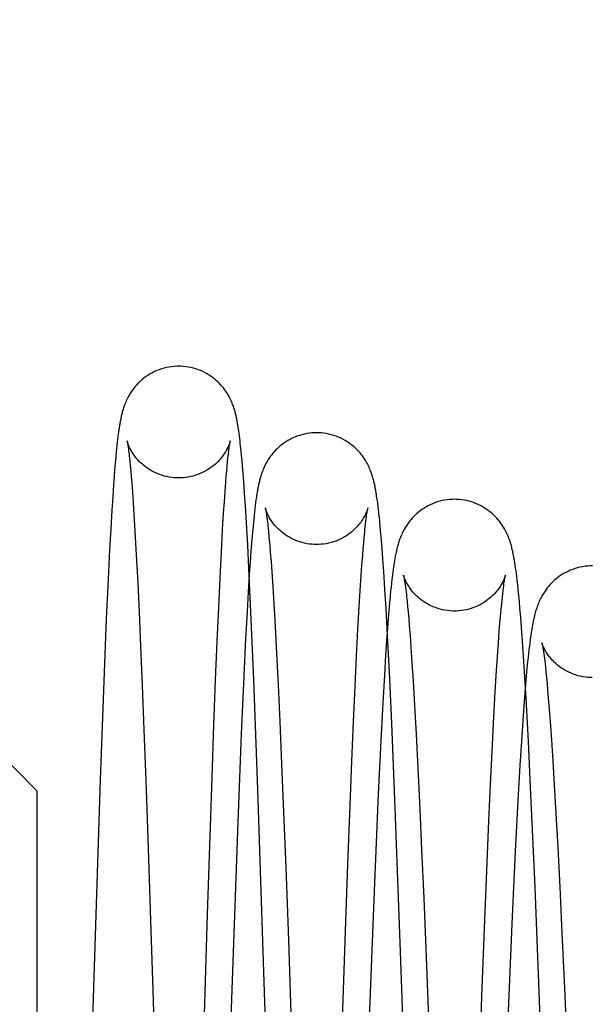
# Model space of a CAD drawing. Header units: inches. Extents: x 0 to 227, y 0 to 147.
# Tile 67 of 247: x 105.135 to 105.386, y 18.474 to 18.905. Entities that reach past the tile are written whole.
import ezdxf

# ---------------------------------------------------------------- set-up
doc = ezdxf.new("R2010")
doc.units = ezdxf.units.IN
doc.header["$LTSCALE"] = 12.466667
doc.header["$MEASUREMENT"] = 0
doc.linetypes.add('HIDDEN', pattern=[0.2, 0.1, -0.1])
doc.layers.get('0').update_dxf_attribs({"linetype": 'CONTINUOUS'})
doc.layers.add('DEFAULT_2', color=8, linetype='HIDDEN')
doc.layers.add('DIMENSIONS', color=7, linetype='CONTINUOUS')
doc.styles.get("Standard").update_dxf_attribs({"font": 'txt', "width": 0.8})
doc.dimstyles.new('DIMSTYLE_2', dxfattribs={"dimtxt": 1, "dimasz": 1.333333, "dimexe": 0.09, "dimexo": 0.07, "dimgap": 0.0375, "dimtad": 0, "dimtih": 1, "dimtoh": 1, "dimzin": 4, "dimdsep": 46, "dimtxsty": 'Standard', "dimblk": '_FILLED', "dimblk1": '_FILLED', "dimblk2": '_FILLED', "dimcen": 0.09, "dimadec": 0, "dimazin": 0, "dimtfac": 1, "dimtofl": 0, "dimtmove": 0, "dimatfit": 3, "dimldrblk": '_FILLED', "dimfxl": 0, "dimtolj": 1, "dimtzin": 4, "dimarcsym": 0})

# ---------------------------------------------------------------- blocks, each defined once
blk = doc.blocks.new('_FILLED')
at = {"color": 0, "linetype": 'ByBlock'}
blk.add_solid([(0, 0), (-1, 0.2), (-1, -0.2)], dxfattribs=at)
blk = doc.blocks.new('*D26')
at = {"layer": 'DIMENSIONS', "color": 2, "linetype": 'Continuous'}
for p, q in [((104.34779, 13.53151), (104.34779, 16.01067)), ((104.34779, 14.81067), (101.68112, 14.81067)), ((105.66029, 14.81067), (108.49034, 14.81067))]:
    blk.add_line(p, q, dxfattribs=at)
at = {"layer": 'DIMENSIONS', "color": 2, "linetype": 'Continuous', "xscale": 1.3333333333, "yscale": 1.3333333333, "zscale": 1.3333333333}
blk.add_blockref('_FILLED', (104.34779, 14.81067), dxfattribs=at)
at = {"layer": 'DIMENSIONS', "color": 2, "linetype": 'Continuous', "xscale": 1.3333333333, "yscale": 1.3333333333, "zscale": 1.3333333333, "rotation": 180}
blk.add_blockref('_FILLED', (105.66029, 14.81067), dxfattribs=at)
at = {"layer": 'DIMENSIONS', "color": 2, "linetype": 'Continuous', "insert": (108.99034, 15.31067), "char_height": 1, "width": 3.2, "attachment_point": 1, "line_spacing_factor": 0.9}
blk.add_mtext('1.31\\Ptyp.', dxfattribs=at)

msp = doc.modelspace()

# ---------------------------------------------------------------- linework, layer by layer
at = {"layer": 'DEFAULT_2', "color": 8, "linetype": 'HIDDEN'}
for p, q in [((105.23067, 18.72586), (105.23052, 18.72679)), ((105.17783, 18.72237), (105.17769, 18.7212)), ((105.17797, 18.72349), (105.17783, 18.72237)), ((105.17812, 18.72455), (105.17797, 18.72349)), ((105.23081, 18.72489), (105.23067, 18.72586)), ((105.23094, 18.7239), (105.23081, 18.72489)), ((105.23108, 18.72286), (105.23094, 18.7239)), ((105.23122, 18.72177), (105.23108, 18.72286)), ((105.1774, 18.71866), (105.17726, 18.71728)), ((105.17755, 18.71997), (105.1774, 18.71866)), ((105.17769, 18.7212), (105.17755, 18.71997)), ((105.18217, 18.71899), (105.18225, 18.71845)), ((105.18225, 18.71845), (105.18234, 18.71782)), ((105.18234, 18.71782), (105.18243, 18.71712)), ((105.22657, 18.71737), (105.22666, 18.71802)), ((105.22666, 18.71802), (105.22674, 18.7186)), ((105.23135, 18.72064), (105.23122, 18.72177)), ((105.23148, 18.71946), (105.23135, 18.72064)), ((105.23162, 18.71823), (105.23148, 18.71946)), ((105.23182, 18.71629), (105.23162, 18.71823)), ((105.17711, 18.71582), (105.17689, 18.71345)), ((105.17726, 18.71728), (105.17711, 18.71582)), ((105.18243, 18.71712), (105.18254, 18.71632)), ((105.18254, 18.71632), (105.18264, 18.71545)), ((105.18281, 18.71396), (105.18293, 18.71285)), ((105.22606, 18.71307), (105.22617, 18.71408)), ((105.22617, 18.71408), (105.22627, 18.71501)), ((105.22627, 18.71501), (105.22638, 18.71587)), ((105.22638, 18.71587), (105.22647, 18.71666)), ((105.22647, 18.71666), (105.22657, 18.71737)), ((105.23202, 18.71421), (105.23182, 18.71629)), ((105.23222, 18.712), (105.23202, 18.71421)), ((105.17665, 18.71083), (105.17641, 18.70795)), ((105.17689, 18.71345), (105.17665, 18.71083)), ((105.18293, 18.71285), (105.18306, 18.71165)), ((105.18306, 18.71165), (105.18325, 18.70966)), ((105.18325, 18.70966), (105.18346, 18.70743)), ((105.22552, 18.70741), (105.22571, 18.70951)), ((105.22571, 18.70951), (105.22589, 18.71139)), ((105.22589, 18.71139), (105.22606, 18.71307)), ((105.23243, 18.70964), (105.23222, 18.712)), ((105.2327, 18.70627), (105.23243, 18.70964)), ((105.17641, 18.70795), (105.17616, 18.70477)), ((105.18346, 18.70743), (105.18367, 18.70495)), ((105.18367, 18.70495), (105.18389, 18.70221)), ((105.22511, 18.70243), (105.22532, 18.70506)), ((105.22532, 18.70506), (105.22552, 18.70741)), ((105.23298, 18.7026), (105.2327, 18.70627)), ((105.1759, 18.70126), (105.17555, 18.69606)), ((105.17616, 18.70477), (105.1759, 18.70126)), ((105.18389, 18.70221), (105.1842, 18.69811)), ((105.22481, 18.69846), (105.22511, 18.70243)), ((105.23334, 18.6976), (105.23298, 18.7026)), ((105.1842, 18.69811), (105.18452, 18.69349)), ((105.22449, 18.69393), (105.22481, 18.69846)), ((105.2337, 18.69209), (105.23334, 18.6976)), ((105.29138, 18.69543), (105.29122, 18.6965)), ((105.17555, 18.69606), (105.17517, 18.69024)), ((105.18452, 18.69349), (105.18486, 18.68831)), ((105.22416, 18.68884), (105.22449, 18.69393)), ((105.23415, 18.6847), (105.2337, 18.69209)), ((105.23802, 18.69219), (105.23785, 18.69082)), ((105.23818, 18.69348), (105.23802, 18.69219)), ((105.23835, 18.6947), (105.23818, 18.69348)), ((105.29154, 18.69431), (105.29138, 18.69543)), ((105.2917, 18.69313), (105.29154, 18.69431)), ((105.29185, 18.69188), (105.2917, 18.69313)), ((105.17517, 18.69024), (105.17469, 18.68205)), ((105.18486, 18.68831), (105.18531, 18.68098)), ((105.22372, 18.68167), (105.22416, 18.68884)), ((105.23752, 18.68787), (105.23736, 18.68626)), ((105.23769, 18.68938), (105.23752, 18.68787)), ((105.23785, 18.69082), (105.23769, 18.68938)), ((105.2428, 18.68914), (105.2429, 18.6885)), ((105.2429, 18.6885), (105.243, 18.68776)), ((105.243, 18.68776), (105.24311, 18.68694)), ((105.28674, 18.68708), (105.28684, 18.68789)), ((105.28684, 18.68789), (105.28695, 18.6886)), ((105.29201, 18.69056), (105.29185, 18.69188)), ((105.29241, 18.68693), (105.29225, 18.68844)), ((105.23471, 18.67481), (105.23415, 18.6847)), ((105.23719, 18.68458), (105.23694, 18.68187)), ((105.23736, 18.68626), (105.23719, 18.68458)), ((105.24311, 18.68694), (105.24323, 18.68603)), ((105.24323, 18.68603), (105.24335, 18.68503)), ((105.24354, 18.68336), (105.24367, 18.68213)), ((105.28625, 18.68299), (105.28638, 18.68414)), ((105.28638, 18.68414), (105.2865, 18.68521)), ((105.2865, 18.68521), (105.28662, 18.68619)), ((105.28662, 18.68619), (105.28674, 18.68708)), ((105.29258, 18.68532), (105.29241, 18.68693)), ((105.29283, 18.68274), (105.29258, 18.68532)), ((105.17469, 18.68205), (105.17418, 18.67275)), ((105.18531, 18.68098), (105.18589, 18.67065)), ((105.22317, 18.67181), (105.22372, 18.68167)), ((105.23668, 18.67895), (105.23642, 18.6758)), ((105.23694, 18.68187), (105.23668, 18.67895)), ((105.24367, 18.68213), (105.24381, 18.68081)), ((105.24381, 18.68081), (105.24402, 18.67866)), ((105.28578, 18.67822), (105.28599, 18.6804)), ((105.28599, 18.6804), (105.28612, 18.68174)), ((105.28612, 18.68174), (105.28625, 18.68299)), ((105.29308, 18.67993), (105.29283, 18.68274)), ((105.29334, 18.67687), (105.29308, 18.67993)), ((105.2354, 18.66139), (105.23471, 18.67481)), ((105.23642, 18.6758), (105.23615, 18.6724)), ((105.24402, 18.67866), (105.24416, 18.67709)), ((105.24416, 18.67709), (105.24439, 18.67456)), ((105.28534, 18.67322), (105.28556, 18.67583)), ((105.28556, 18.67583), (105.28578, 18.67822)), ((105.2936, 18.67355), (105.29334, 18.67687)), ((105.17418, 18.67275), (105.17354, 18.66001)), ((105.18589, 18.67065), (105.18652, 18.65819)), ((105.2226, 18.66049), (105.22317, 18.67181)), ((105.23615, 18.6724), (105.23579, 18.66744)), ((105.24439, 18.67456), (105.24462, 18.67179)), ((105.24462, 18.67179), (105.24494, 18.6677)), ((105.2848, 18.66621), (105.28511, 18.67037)), ((105.28511, 18.67037), (105.28534, 18.67322)), ((105.29397, 18.66866), (105.2936, 18.67355)), ((105.23579, 18.66744), (105.23542, 18.66197)), ((105.24494, 18.6677), (105.24527, 18.66312)), ((105.28448, 18.66161), (105.2848, 18.66621)), ((105.29435, 18.66322), (105.29397, 18.66866)), ((105.35197, 18.66597), (105.3518, 18.66707)), ((105.23542, 18.66197), (105.23494, 18.65433)), ((105.24527, 18.66312), (105.2457, 18.65666)), ((105.29484, 18.65559), (105.29435, 18.66322)), ((105.29831, 18.66303), (105.29812, 18.66152)), ((105.35214, 18.66483), (105.35197, 18.66597)), ((105.3523, 18.66363), (105.35214, 18.66483)), ((105.35246, 18.66239), (105.3523, 18.66363)), ((105.35263, 18.66108), (105.35246, 18.66239)), ((105.17354, 18.66001), (105.17275, 18.64261)), ((105.18652, 18.65819), (105.18712, 18.64551)), ((105.22199, 18.64758), (105.2226, 18.66049)), ((105.23628, 18.64239), (105.2354, 18.66139)), ((105.28406, 18.65516), (105.28448, 18.66161)), ((105.29774, 18.65827), (105.29755, 18.65651)), ((105.29793, 18.65994), (105.29774, 18.65827)), ((105.29812, 18.66152), (105.29793, 18.65994)), ((105.30349, 18.65903), (105.3036, 18.65828)), ((105.3036, 18.65828), (105.30372, 18.65743)), ((105.30372, 18.65743), (105.30385, 18.65649)), ((105.3469, 18.657), (105.34703, 18.65793)), ((105.35279, 18.65972), (105.35263, 18.66108)), ((105.35328, 18.65524), (105.35303, 18.65756)), ((105.23494, 18.65433), (105.23443, 18.64569)), ((105.2457, 18.65666), (105.24616, 18.6493)), ((105.28361, 18.64787), (105.28406, 18.65516)), ((105.29536, 18.64698), (105.29484, 18.65559)), ((105.29736, 18.65465), (105.29717, 18.6527)), ((105.29755, 18.65651), (105.29736, 18.65465)), ((105.30385, 18.65649), (105.30398, 18.65546)), ((105.30398, 18.65546), (105.30412, 18.65433)), ((105.34634, 18.65224), (105.34648, 18.65358)), ((105.34648, 18.65358), (105.34663, 18.65482)), ((105.34663, 18.65482), (105.34677, 18.65596)), ((105.34677, 18.65596), (105.3469, 18.657)), ((105.35352, 18.65276), (105.35328, 18.65524)), ((105.24616, 18.6493), (105.24675, 18.63916)), ((105.29688, 18.64958), (105.29659, 18.64621)), ((105.29717, 18.6527), (105.29688, 18.64958)), ((105.30455, 18.65036), (105.30478, 18.64804)), ((105.34578, 18.64665), (105.34603, 18.64922)), ((105.34603, 18.64922), (105.34618, 18.65078)), ((105.34618, 18.65078), (105.34634, 18.65224)), ((105.35377, 18.65012), (105.35352, 18.65276)), ((105.35402, 18.64729), (105.35377, 18.65012)), ((105.18712, 18.64551), (105.18777, 18.63056)), ((105.22135, 18.63279), (105.22199, 18.64758)), ((105.23443, 18.64569), (105.2338, 18.63378)), ((105.28305, 18.63784), (105.28361, 18.64787)), ((105.296, 18.63526), (105.29536, 18.64698)), ((105.29659, 18.64621), (105.29629, 18.64258)), ((105.30478, 18.64804), (105.30502, 18.64549)), ((105.30502, 18.64549), (105.30527, 18.64271)), ((105.34553, 18.6438), (105.34578, 18.64665)), ((105.35436, 18.64324), (105.35402, 18.64729)), ((105.17275, 18.64261), (105.17162, 18.6152)), ((105.2374, 18.61584), (105.23628, 18.64239)), ((105.29629, 18.64258), (105.29599, 18.63866)), ((105.30527, 18.64271), (105.30552, 18.63967)), ((105.34498, 18.63716), (105.34526, 18.64065)), ((105.34526, 18.64065), (105.34553, 18.6438)), ((105.35471, 18.63883), (105.35436, 18.64324)), ((105.24675, 18.63916), (105.24738, 18.62736)), ((105.28245, 18.62624), (105.28305, 18.63784)), ((105.29599, 18.63866), (105.29558, 18.63296)), ((105.30552, 18.63967), (105.30587, 18.6352)), ((105.3446, 18.63197), (105.34498, 18.63716)), ((105.35515, 18.6328), (105.35471, 18.63883)), ((105.22065, 18.61571), (105.22135, 18.63279)), ((105.2338, 18.63378), (105.23299, 18.61748)), ((105.29558, 18.63296), (105.29516, 18.62667)), ((105.29681, 18.61921), (105.296, 18.63526)), ((105.30587, 18.6352), (105.30624, 18.63024)), ((105.34419, 18.62608), (105.3446, 18.63197)), ((105.3556, 18.62615), (105.35515, 18.6328)), ((105.35833, 18.63209), (105.35815, 18.63061)), ((105.35852, 18.63349), (105.35833, 18.63209)), ((105.3587, 18.63483), (105.35852, 18.63349)), ((105.18777, 18.63056), (105.18848, 18.61341)), ((105.24738, 18.62736), (105.24805, 18.61357)), ((105.30624, 18.63024), (105.30671, 18.62328)), ((105.35777, 18.6274), (105.35758, 18.62565)), ((105.35796, 18.62905), (105.35777, 18.6274)), ((105.35815, 18.63061), (105.35796, 18.62905)), ((105.3641, 18.62961), (105.36422, 18.6289)), ((105.36422, 18.6289), (105.36434, 18.6281)), ((105.36434, 18.6281), (105.36446, 18.62722)), ((105.36446, 18.62722), (105.36459, 18.62625)), ((105.2818, 18.61286), (105.28245, 18.62624)), ((105.29516, 18.62667), (105.29461, 18.61788)), ((105.30671, 18.62328), (105.30721, 18.6154)), ((105.34365, 18.61767), (105.34419, 18.62608)), ((105.35616, 18.6172), (105.3556, 18.62615)), ((105.35739, 18.6238), (105.35709, 18.62081)), ((105.35758, 18.62565), (105.35739, 18.6238)), ((105.36459, 18.62625), (105.36473, 18.6252)), ((105.36473, 18.6252), (105.36487, 18.62406)), ((105.36487, 18.62406), (105.36502, 18.62283)), ((105.29784, 18.59676), (105.29681, 18.61921)), ((105.35709, 18.62081), (105.35679, 18.61754)), ((105.36502, 18.62283), (105.36517, 18.6215)), ((105.36517, 18.6215), (105.3654, 18.61932)), ((105.3654, 18.61932), (105.36565, 18.6169)), ((105.17162, 18.6152), (105.17004, 18.57192)), ((105.2199, 18.59596), (105.22065, 18.61571)), ((105.23299, 18.61748), (105.23187, 18.59209)), ((105.23918, 18.56778), (105.2374, 18.61584)), ((105.29461, 18.61788), (105.29391, 18.60578)), ((105.30721, 18.6154), (105.30785, 18.60457)), ((105.34308, 18.60797), (105.34365, 18.61767)), ((105.35686, 18.60516), (105.35616, 18.6172)), ((105.35679, 18.61754), (105.35648, 18.61397)), ((105.36565, 18.6169), (105.3659, 18.6142)), ((105.3659, 18.6142), (105.36617, 18.61121)), ((105.18848, 18.61341), (105.18923, 18.5939)), ((105.24805, 18.61357), (105.24879, 18.59752)), ((105.28112, 18.59755), (105.2818, 18.61286)), ((105.35616, 18.61007), (105.35572, 18.60433)), ((105.35648, 18.61397), (105.35616, 18.61007)), ((105.36617, 18.61121), (105.36646, 18.6079)), ((105.29391, 18.60578), (105.29304, 18.58913)), ((105.34247, 18.59689), (105.34308, 18.60797)), ((105.36646, 18.6079), (105.36686, 18.60296)), ((105.30785, 18.60457), (105.30854, 18.59197)), ((105.35572, 18.60433), (105.35526, 18.59794)), ((105.35774, 18.58872), (105.35686, 18.60516)), ((105.36686, 18.60296), (105.36728, 18.59738)), ((105.14229, 18.56717), (105.11229, 18.59717)), ((105.24879, 18.59752), (105.24958, 18.57897)), ((105.28039, 18.58022), (105.28112, 18.59755)), ((105.35526, 18.59794), (105.35465, 18.58888)), ((105.36728, 18.59738), (105.36784, 18.58943)), ((105.18923, 18.5939), (105.19004, 18.57175)), ((105.21909, 18.57319), (105.2199, 18.59596)), ((105.29938, 18.55955), (105.29784, 18.59676)), ((105.34183, 18.58429), (105.34247, 18.59689)), ((105.23187, 18.59209), (105.23033, 18.55343)), ((105.29304, 18.58913), (105.29193, 18.56579)), ((105.30854, 18.59197), (105.30929, 18.5771)), ((105.35465, 18.58888), (105.35399, 18.57823)), ((105.35887, 18.56557), (105.35774, 18.58872)), ((105.36784, 18.58943), (105.36843, 18.5803)), ((105.34114, 18.57005), (105.34183, 18.58429)), ((105.27962, 18.56074), (105.28039, 18.58022)), ((105.36843, 18.5803), (105.36907, 18.56971)), ((105.24958, 18.57897), (105.25044, 18.55776)), ((105.30929, 18.5771), (105.31014, 18.55924)), ((105.35399, 18.57823), (105.35312, 18.56286)), ((105.17004, 18.57192), (105.1667, 18.4672)), ((105.19004, 18.57175), (105.19091, 18.54642)), ((105.21821, 18.54728), (105.21909, 18.57319)), ((105.14229, 18.56717), (105.14229, 18.25417)), ((105.24211, 18.47882), (105.23918, 18.56778)), ((105.34042, 18.55402), (105.34114, 18.57005)), ((105.36907, 18.56971), (105.36979, 18.55716)), ((105.29193, 18.56579), (105.29026, 18.52679)), ((105.35312, 18.56286), (105.35198, 18.54077)), ((105.36065, 18.52486), (105.35887, 18.56557)), ((105.27866, 18.53502), (105.27962, 18.56074)), ((105.30186, 18.49256), (105.29938, 18.55955)), ((105.31014, 18.55924), (105.31094, 18.54136)), ((105.25044, 18.55776), (105.25136, 18.53374)), ((105.33949, 18.53215), (105.34042, 18.55402)), ((105.36979, 18.55716), (105.37058, 18.54233)), ((105.23033, 18.55343), (105.22712, 18.46157)), ((105.19091, 18.54642), (105.19211, 18.51035)), ((105.2171, 18.51297), (105.21821, 18.54728)), ((105.31094, 18.54136), (105.31184, 18.52013)), ((105.37058, 18.54233), (105.37145, 18.525)), ((105.35198, 18.54077), (105.35047, 18.50882)), ((105.25136, 18.53374), (105.25253, 18.50172)), ((105.27761, 18.50564), (105.27866, 18.53502)), ((105.33847, 18.5069), (105.33949, 18.53215)), ((105.29026, 18.52679), (105.28678, 18.43497)), ((105.36342, 18.45523), (105.36065, 18.52486)), ((105.37145, 18.525), (105.37242, 18.50478)), ((105.31184, 18.52013), (105.3129, 18.49421)), ((105.2159, 18.47405), (105.2171, 18.51297)), ((105.19211, 18.51035), (105.19322, 18.47537)), ((105.33732, 18.47695), (105.33847, 18.5069)), ((105.35047, 18.50882), (105.34692, 18.42476)), ((105.2763, 18.46697), (105.27761, 18.50564)), ((105.37242, 18.50478), (105.37352, 18.48066)), ((105.25253, 18.50172), (105.25382, 18.46484)), ((105.3129, 18.49421), (105.31431, 18.45815)), ((105.30301, 18.45948), (105.30186, 18.49256)), ((105.2425, 18.4664), (105.24211, 18.47882)), ((105.33575, 18.43413), (105.33732, 18.47695)), ((105.19322, 18.47537), (105.19391, 18.45351)), ((105.21535, 18.45561), (105.2159, 18.47405))]:
    msp.add_line(p, q, dxfattribs=at)
for points in [[(105.20449, 18.75332), (105.20359, 18.7533), (105.20247, 18.75324), (105.20135, 18.75312), (105.20024, 18.75295), (105.19913, 18.75273), (105.19804, 18.75247), (105.19697, 18.75215), (105.19592, 18.75179), (105.19489, 18.75138), (105.19389, 18.75094), (105.19292, 18.75045), (105.19198, 18.74993), (105.19108, 18.74938), (105.19023, 18.74881), (105.18941, 18.74821), (105.18863, 18.74759), (105.18791, 18.74697), (105.18723, 18.74634), (105.18659, 18.7457), (105.186, 18.74507), (105.18544, 18.74443), (105.18492, 18.74379), (105.18442, 18.74315), (105.18396, 18.7425), (105.18352, 18.74185), (105.18311, 18.7412), (105.18273, 18.74056), (105.18239, 18.73993), (105.18206, 18.73932), (105.18177, 18.73872), (105.1815, 18.73814), (105.18126, 18.73758), (105.18103, 18.73704), (105.18083, 18.73652), (105.18064, 18.73601), (105.18047, 18.73551), (105.18031, 18.73503), (105.18016, 18.73456), (105.18002, 18.7341), (105.17989, 18.73365), (105.17976, 18.7332), (105.17965, 18.73276), (105.17954, 18.73232), (105.17943, 18.73189), (105.17933, 18.73146), (105.17923, 18.73103), (105.17914, 18.7306), (105.17905, 18.73017), (105.17897, 18.72973), (105.17888, 18.72929), (105.1788, 18.72885), (105.17872, 18.72841), (105.17864, 18.72795), (105.17856, 18.72749), (105.17849, 18.72703), (105.17841, 18.72655), (105.17834, 18.72607), (105.17826, 18.72557), (105.17812, 18.72455)], [(105.23052, 18.72679), (105.23045, 18.72724), (105.23038, 18.72769), (105.2303, 18.72813), (105.23022, 18.72857), (105.23014, 18.729), (105.23006, 18.72943), (105.22998, 18.72986), (105.22989, 18.73028), (105.22981, 18.73071), (105.22971, 18.73113), (105.22962, 18.73156), (105.22952, 18.73199), (105.22941, 18.73242), (105.2293, 18.73285), (105.22919, 18.73329), (105.22906, 18.73373), (105.22893, 18.73418), (105.22879, 18.73464), (105.22864, 18.73511), (105.22848, 18.73559), (105.2283, 18.73609), (105.22812, 18.73659), (105.22791, 18.73711), (105.22769, 18.73765), (105.22744, 18.7382), (105.22718, 18.73878), (105.22689, 18.73937), (105.22657, 18.73997), (105.22622, 18.74059), (105.22585, 18.74123), (105.22544, 18.74187), (105.22501, 18.74251), (105.22455, 18.74315), (105.22406, 18.7438), (105.22353, 18.74444), (105.22298, 18.74507), (105.22238, 18.74571), (105.22175, 18.74634), (105.22107, 18.74697), (105.22034, 18.7476), (105.21957, 18.74821), (105.21875, 18.74881), (105.21789, 18.74939), (105.21699, 18.74994), (105.21606, 18.75046), (105.21509, 18.75094), (105.21409, 18.75139), (105.21306, 18.75179), (105.212, 18.75215), (105.21093, 18.75247), (105.20984, 18.75274), (105.20873, 18.75295), (105.20762, 18.75312), (105.2065, 18.75324), (105.20538, 18.7533), (105.20449, 18.75332)], [(105.26492, 18.72414), (105.26402, 18.72413), (105.26289, 18.72406), (105.26177, 18.72394), (105.26065, 18.72377), (105.25954, 18.72355), (105.25845, 18.72328), (105.25737, 18.72296), (105.25631, 18.7226), (105.25528, 18.72219), (105.25427, 18.72174), (105.2533, 18.72125), (105.25236, 18.72073), (105.25146, 18.72018), (105.2506, 18.7196), (105.24978, 18.71899), (105.249, 18.71837), (105.24827, 18.71774), (105.24759, 18.7171), (105.24695, 18.71647), (105.24635, 18.71582), (105.24579, 18.71518), (105.24527, 18.71453), (105.24477, 18.71388), (105.2443, 18.71323), (105.24386, 18.71257), (105.24346, 18.71192), (105.24308, 18.71127), (105.24273, 18.71064), (105.2424, 18.71002), (105.24211, 18.70941), (105.24184, 18.70882), (105.24159, 18.70826), (105.24137, 18.7077), (105.24116, 18.70717), (105.24097, 18.70665), (105.24079, 18.70614), (105.24063, 18.70565), (105.24047, 18.70516), (105.24033, 18.70468), (105.24019, 18.70421), (105.24007, 18.70375), (105.23995, 18.70329), (105.23983, 18.70283), (105.23972, 18.70237), (105.23961, 18.70191), (105.23951, 18.70144), (105.23941, 18.70098), (105.23931, 18.7005), (105.23922, 18.70003), (105.23913, 18.69954), (105.23904, 18.69905), (105.23895, 18.69855), (105.23886, 18.69803), (105.23877, 18.69751), (105.23869, 18.69697), (105.2386, 18.69643), (105.23852, 18.69587), (105.23835, 18.6947)], [(105.29122, 18.6965), (105.29114, 18.69702), (105.29106, 18.69752), (105.29098, 18.69802), (105.29089, 18.6985), (105.29081, 18.69898), (105.29072, 18.69945), (105.29063, 18.69992), (105.29054, 18.70037), (105.29045, 18.70083), (105.29036, 18.70128), (105.29026, 18.70173), (105.29016, 18.70218), (105.29005, 18.70263), (105.28994, 18.70307), (105.28983, 18.70353), (105.2897, 18.70398), (105.28958, 18.70444), (105.28944, 18.7049), (105.28929, 18.70538), (105.28914, 18.70586), (105.28897, 18.70635), (105.28879, 18.70685), (105.2886, 18.70737), (105.28839, 18.7079), (105.28816, 18.70844), (105.28791, 18.70901), (105.28764, 18.70959), (105.28735, 18.71018), (105.28703, 18.71079), (105.28668, 18.71142), (105.2863, 18.71205), (105.28589, 18.7127), (105.28546, 18.71334), (105.28499, 18.71399), (105.28449, 18.71463), (105.28397, 18.71527), (105.28341, 18.71591), (105.28281, 18.71655), (105.28217, 18.71718), (105.28149, 18.71782), (105.28076, 18.71844), (105.27998, 18.71906), (105.27916, 18.71965), (105.2783, 18.72023), (105.27741, 18.72078), (105.27647, 18.72129), (105.2755, 18.72178), (105.2745, 18.72222), (105.27347, 18.72262), (105.27242, 18.72298), (105.27135, 18.7233), (105.27026, 18.72356), (105.26915, 18.72378), (105.26804, 18.72395), (105.26692, 18.72406), (105.26581, 18.72413), (105.26492, 18.72414)], [(105.20447, 18.70433), (105.2036, 18.70434), (105.2025, 18.70441), (105.2014, 18.70452), (105.2003, 18.70469), (105.19921, 18.7049), (105.19814, 18.70517), (105.19709, 18.70548), (105.19605, 18.70584), (105.19505, 18.70624), (105.19408, 18.70667), (105.19314, 18.70715), (105.19224, 18.70765), (105.19138, 18.70818), (105.19057, 18.70873), (105.1898, 18.70929), (105.18908, 18.70987), (105.18841, 18.71045), (105.18778, 18.71103), (105.1872, 18.71161), (105.18667, 18.71218), (105.18617, 18.71274), (105.18572, 18.71329), (105.1853, 18.71382), (105.18492, 18.71434), (105.18457, 18.71485), (105.18425, 18.71535), (105.18395, 18.71584), (105.18367, 18.71631), (105.18342, 18.71678), (105.18319, 18.71722), (105.18298, 18.71764), (105.1828, 18.71804), (105.18264, 18.71841), (105.18249, 18.71875), (105.18237, 18.71906), (105.18227, 18.71934), (105.18218, 18.71958), (105.18211, 18.7198), (105.18205, 18.71999), (105.182, 18.72015), (105.18196, 18.72028), (105.18193, 18.72039), (105.18191, 18.72047), (105.1819, 18.72052), (105.18189, 18.72055), (105.18189, 18.72056)], [(105.18189, 18.72056), (105.18189, 18.72054), (105.1819, 18.7205), (105.18191, 18.72044), (105.18193, 18.72036), (105.18195, 18.72026), (105.18197, 18.72014), (105.182, 18.72), (105.18203, 18.71984), (105.18206, 18.71965), (105.18209, 18.71945), (105.18213, 18.71923), (105.18217, 18.71899)], [(105.22707, 18.72055), (105.22708, 18.72058), (105.22708, 18.72059), (105.22708, 18.72058), (105.22707, 18.72055), (105.22706, 18.72049), (105.22703, 18.72041), (105.227, 18.7203), (105.22696, 18.72016), (105.22691, 18.72), (105.22685, 18.71981), (105.22678, 18.71959), (105.22669, 18.71934), (105.22658, 18.71906), (105.22646, 18.71875), (105.22632, 18.71841), (105.22616, 18.71803), (105.22597, 18.71764), (105.22576, 18.71721), (105.22553, 18.71677), (105.22527, 18.7163), (105.225, 18.71583), (105.2247, 18.71534), (105.22437, 18.71484), (105.22402, 18.71433), (105.22364, 18.71381), (105.22322, 18.71328), (105.22277, 18.71273), (105.22227, 18.71217), (105.22174, 18.7116), (105.22116, 18.71102), (105.22053, 18.71044), (105.21986, 18.70986), (105.21913, 18.70928), (105.21837, 18.70872), (105.21755, 18.70817), (105.2167, 18.70764), (105.2158, 18.70714), (105.21486, 18.70667), (105.21389, 18.70624), (105.21289, 18.70584), (105.21186, 18.70548), (105.2108, 18.70517), (105.20973, 18.7049), (105.20865, 18.70469), (105.20755, 18.70452), (105.20645, 18.70441), (105.20536, 18.70434), (105.20447, 18.70433)], [(105.22674, 18.7186), (105.22682, 18.71911), (105.22685, 18.71934), (105.22689, 18.71955), (105.22692, 18.71974), (105.22695, 18.71991), (105.22698, 18.72007), (105.227, 18.7202), (105.22703, 18.72032), (105.22705, 18.72041), (105.22706, 18.72049), (105.22707, 18.72055)], [(105.18264, 18.71545), (105.18276, 18.71448), (105.18281, 18.71396)], [(105.32535, 18.69497), (105.32445, 18.69495), (105.32332, 18.69488), (105.3222, 18.69477), (105.32108, 18.6946), (105.31998, 18.69438), (105.31888, 18.69411), (105.3178, 18.69379), (105.31674, 18.69343), (105.31571, 18.69302), (105.31471, 18.69257), (105.31373, 18.69208), (105.31279, 18.69156), (105.31189, 18.69101), (105.31102, 18.69043), (105.3102, 18.68982), (105.30942, 18.6892), (105.30869, 18.68857), (105.308, 18.68793), (105.30736, 18.68729), (105.30676, 18.68664), (105.3062, 18.68599), (105.30566, 18.68534), (105.30516, 18.68469), (105.30469, 18.68402), (105.30425, 18.68336), (105.30384, 18.68271), (105.30345, 18.68206), (105.3031, 18.68142), (105.30277, 18.68079), (105.30247, 18.68018), (105.3022, 18.67959), (105.30195, 18.67901), (105.30172, 18.67845), (105.30151, 18.6779), (105.30131, 18.67737), (105.30113, 18.67684), (105.30095, 18.67633), (105.30079, 18.67582), (105.30064, 18.67531), (105.3005, 18.67481), (105.30036, 18.67431), (105.30023, 18.6738), (105.3001, 18.67329), (105.29998, 18.67277), (105.29986, 18.67225), (105.29974, 18.67172), (105.29962, 18.67117), (105.29951, 18.67063), (105.29941, 18.67007), (105.2993, 18.6695), (105.2992, 18.66892), (105.29909, 18.66833), (105.29899, 18.66772), (105.29889, 18.6671), (105.29879, 18.66647), (105.2987, 18.66581), (105.2986, 18.66514), (105.2985, 18.66446), (105.29831, 18.66303)], [(105.3518, 18.66707), (105.35172, 18.6676), (105.35163, 18.66813), (105.35154, 18.66864), (105.35145, 18.66915), (105.35136, 18.66965), (105.35127, 18.67014), (105.35117, 18.67063), (105.35108, 18.67112), (105.35098, 18.6716), (105.35087, 18.67207), (105.35076, 18.67255), (105.35065, 18.67303), (105.35054, 18.6735), (105.35042, 18.67398), (105.35029, 18.67446), (105.35016, 18.67494), (105.35001, 18.67542), (105.34987, 18.67592), (105.34971, 18.67642), (105.34954, 18.67693), (105.34935, 18.67744), (105.34916, 18.67797), (105.34894, 18.67851), (105.34872, 18.67907), (105.34847, 18.67964), (105.34819, 18.68023), (105.3479, 18.68083), (105.34758, 18.68145), (105.34723, 18.68208), (105.34685, 18.68272), (105.34644, 18.68337), (105.346, 18.68403), (105.34554, 18.68468), (105.34504, 18.68534), (105.34451, 18.68599), (105.34395, 18.68663), (105.34335, 18.68728), (105.3427, 18.68792), (105.34202, 18.68856), (105.34128, 18.6892), (105.34051, 18.68982), (105.33968, 18.69042), (105.33882, 18.691), (105.33792, 18.69156), (105.33698, 18.69208), (105.336, 18.69257), (105.335, 18.69302), (105.33396, 18.69343), (105.3329, 18.69379), (105.33182, 18.69411), (105.33072, 18.69438), (105.32961, 18.6946), (105.32849, 18.69477), (105.32737, 18.69488), (105.32624, 18.69495), (105.32535, 18.69497)], [(105.2649, 18.67515), (105.26403, 18.67517), (105.26293, 18.67523), (105.26183, 18.67535), (105.26073, 18.67551), (105.25965, 18.67573), (105.25858, 18.67599), (105.25752, 18.6763), (105.25649, 18.67666), (105.25549, 18.67706), (105.25452, 18.67749), (105.25359, 18.67797), (105.25269, 18.67847), (105.25184, 18.67899), (105.25102, 18.67954), (105.25026, 18.6801), (105.24954, 18.68068), (105.24887, 18.68125), (105.24825, 18.68183), (105.24767, 18.6824), (105.24714, 18.68297), (105.24665, 18.68353), (105.2462, 18.68408), (105.24579, 18.68461), (105.24541, 18.68512), (105.24506, 18.68562), (105.24474, 18.68611), (105.24444, 18.6866), (105.24417, 18.68706), (105.24392, 18.68752), (105.24369, 18.68796), (105.24349, 18.68837), (105.24331, 18.68876), (105.24315, 18.68912), (105.24301, 18.68945), (105.24289, 18.68975), (105.24279, 18.69002), (105.24271, 18.69026), (105.24264, 18.69046), (105.24258, 18.69064), (105.24254, 18.69079), (105.2425, 18.69091), (105.24247, 18.691), (105.24246, 18.69106), (105.24245, 18.6911), (105.24244, 18.69112), (105.24244, 18.69111)], [(105.24245, 18.69111), (105.24245, 18.69107), (105.24247, 18.69101), (105.24249, 18.69093), (105.24251, 18.69082), (105.24253, 18.69069), (105.24256, 18.69054), (105.24259, 18.69036), (105.24263, 18.69016), (105.24267, 18.68994), (105.24271, 18.6897), (105.24275, 18.68943), (105.2428, 18.68914)], [(105.28736, 18.69106), (105.28738, 18.69112), (105.28739, 18.69115), (105.28739, 18.69116), (105.28738, 18.69114), (105.28737, 18.6911), (105.28736, 18.69104), (105.28733, 18.69094), (105.28729, 18.69082), (105.28725, 18.69068), (105.28719, 18.6905), (105.28712, 18.69029), (105.28704, 18.69006), (105.28694, 18.68979), (105.28682, 18.68949), (105.28668, 18.68916), (105.28652, 18.6888), (105.28634, 18.68841), (105.28614, 18.68799), (105.28591, 18.68755), (105.28566, 18.6871), (105.28539, 18.68663), (105.28509, 18.68615), (105.28477, 18.68566), (105.28442, 18.68515), (105.28405, 18.68464), (105.28363, 18.68411), (105.28318, 18.68356), (105.28269, 18.683), (105.28216, 18.68243), (105.28158, 18.68186), (105.28096, 18.68128), (105.28029, 18.6807), (105.27957, 18.68012), (105.2788, 18.67956), (105.27799, 18.67901), (105.27714, 18.67848), (105.27624, 18.67798), (105.2753, 18.67751), (105.27433, 18.67707), (105.27333, 18.67667), (105.2723, 18.67631), (105.27124, 18.676), (105.27017, 18.67573), (105.26908, 18.67551), (105.26799, 18.67535), (105.26688, 18.67523), (105.26579, 18.67517), (105.2649, 18.67515)], [(105.28695, 18.6886), (105.28704, 18.68923), (105.28709, 18.68952), (105.28713, 18.68978), (105.28717, 18.69002), (105.28721, 18.69023), (105.28724, 18.69043), (105.28727, 18.6906), (105.2873, 18.69075), (105.28733, 18.69087), (105.28735, 18.69098), (105.28736, 18.69106)], [(105.29225, 18.68844), (105.29217, 18.68917), (105.29201, 18.69056)], [(105.24335, 18.68503), (105.24348, 18.68394), (105.24354, 18.68336)], [(105.34766, 18.66168), (105.34766, 18.66169), (105.34766, 18.66166), (105.34764, 18.6616), (105.34762, 18.66151), (105.34758, 18.6614), (105.34754, 18.66125), (105.34748, 18.66108), (105.34741, 18.66088), (105.34732, 18.66065), (105.34722, 18.66038), (105.34711, 18.66009), (105.34697, 18.65977), (105.34681, 18.65941), (105.34663, 18.65903), (105.34643, 18.65862), (105.3462, 18.65819), (105.34595, 18.65775), (105.34568, 18.65729), (105.34538, 18.65681), (105.34507, 18.65633), (105.34472, 18.65584), (105.34434, 18.65533), (105.34393, 18.6548), (105.34348, 18.65426), (105.34299, 18.65371), (105.34246, 18.65315), (105.34188, 18.65258), (105.34126, 18.65201), (105.34059, 18.65144), (105.33988, 18.65087), (105.33912, 18.65032), (105.33831, 18.64977), (105.33746, 18.64925), (105.33657, 18.64876), (105.33564, 18.64829), (105.33467, 18.64786), (105.33367, 18.64747), (105.33265, 18.64712), (105.33161, 18.64681), (105.33054, 18.64655), (105.32947, 18.64633), (105.32838, 18.64617), (105.32729, 18.64606), (105.3262, 18.64599), (105.32532, 18.64597)], [(105.38578, 18.66579), (105.38487, 18.66577), (105.38374, 18.66571), (105.38262, 18.66559), (105.3815, 18.66542), (105.38039, 18.6652), (105.37929, 18.66493), (105.37821, 18.66461), (105.37714, 18.66424), (105.37611, 18.66383), (105.3751, 18.66338), (105.37412, 18.66289), (105.37318, 18.66237), (105.37227, 18.66181), (105.3714, 18.66122), (105.37057, 18.66062), (105.36979, 18.65999), (105.36905, 18.65935), (105.36836, 18.65871), (105.36772, 18.65806), (105.36711, 18.65741), (105.36654, 18.65675), (105.36601, 18.65609), (105.3655, 18.65543), (105.36502, 18.65476), (105.36458, 18.65409), (105.36416, 18.65343), (105.36378, 18.65277), (105.36342, 18.65212), (105.36309, 18.65148), (105.36279, 18.65086), (105.36251, 18.65025), (105.36225, 18.64966), (105.36202, 18.64909), (105.3618, 18.64852), (105.3616, 18.64797), (105.36141, 18.64743), (105.36123, 18.64689), (105.36106, 18.64637), (105.36091, 18.64585), (105.36076, 18.64533), (105.36062, 18.64481), (105.36048, 18.6443), (105.36036, 18.64379), (105.36023, 18.64328), (105.36011, 18.64276), (105.36, 18.64224), (105.35989, 18.64172), (105.35978, 18.6412), (105.35967, 18.64067), (105.35957, 18.64013), (105.35947, 18.63958), (105.35937, 18.63903), (105.35927, 18.63847), (105.35918, 18.63789), (105.35908, 18.63731), (105.35898, 18.63671), (105.35889, 18.63609), (105.3587, 18.63483)], [(105.30302, 18.66163), (105.30302, 18.66164), (105.30303, 18.66161), (105.30304, 18.66156), (105.30306, 18.66148), (105.30308, 18.66138), (105.30311, 18.66125), (105.30314, 18.6611), (105.30317, 18.66092), (105.30321, 18.66072), (105.30325, 18.6605), (105.30329, 18.66025), (105.30334, 18.65998), (105.30339, 18.65969), (105.30344, 18.65937), (105.30349, 18.65903)], [(105.32532, 18.64597), (105.32446, 18.64599), (105.32336, 18.64605), (105.32227, 18.64617), (105.32118, 18.64633), (105.3201, 18.64655), (105.31903, 18.64681), (105.31798, 18.64712), (105.31696, 18.64747), (105.31596, 18.64787), (105.31499, 18.6483), (105.31406, 18.64877), (105.31317, 18.64927), (105.31232, 18.64979), (105.31151, 18.65033), (105.31075, 18.65089), (105.31003, 18.65146), (105.30937, 18.65203), (105.30875, 18.6526), (105.30817, 18.65317), (105.30764, 18.65373), (105.30715, 18.65429), (105.30671, 18.65483), (105.3063, 18.65535), (105.30592, 18.65586), (105.30558, 18.65635), (105.30526, 18.65684), (105.30497, 18.65731), (105.3047, 18.65777), (105.30445, 18.65821), (105.30423, 18.65864), (105.30403, 18.65905), (105.30385, 18.65943), (105.30369, 18.65978), (105.30356, 18.6601), (105.30344, 18.66039), (105.30334, 18.66065), (105.30326, 18.66088), (105.30319, 18.66107), (105.30314, 18.66124), (105.3031, 18.66137), (105.30306, 18.66148), (105.30304, 18.66156), (105.30303, 18.66161), (105.30302, 18.66163)], [(105.34703, 18.65793), (105.34715, 18.65877), (105.34721, 18.65915), (105.34726, 18.6595), (105.34732, 18.65983), (105.34737, 18.66014), (105.34741, 18.66041), (105.34746, 18.66066), (105.3475, 18.66089), (105.34754, 18.66109), (105.34757, 18.66126), (105.3476, 18.6614), (105.34763, 18.66152), (105.34764, 18.6616), (105.34766, 18.66166), (105.34766, 18.66168)], [(105.35303, 18.65756), (105.35295, 18.65829), (105.35279, 18.65972)], [(105.30412, 18.65433), (105.30426, 18.6531), (105.30433, 18.65245)], [(105.30433, 18.65245), (105.30448, 18.65108), (105.30455, 18.65036)], [(105.38574, 18.6168), (105.38488, 18.61682), (105.38378, 18.61688), (105.38269, 18.61699), (105.38161, 18.61716), (105.38053, 18.61737), (105.37947, 18.61763), (105.37843, 18.61794), (105.37741, 18.61829), (105.37641, 18.61868), (105.37545, 18.61912), (105.37452, 18.61958), (105.37364, 18.62007), (105.37279, 18.62059), (105.37198, 18.62113), (105.37122, 18.62169), (105.37051, 18.62225), (105.36985, 18.62282), (105.36923, 18.62339), (105.36867, 18.62395), (105.36814, 18.6245), (105.36766, 18.62504), (105.36722, 18.62557), (105.36682, 18.62609), (105.36645, 18.62659), (105.3661, 18.62708), (105.36579, 18.62755), (105.3655, 18.62802), (105.36524, 18.62847), (105.36499, 18.6289), (105.36477, 18.62932), (105.36458, 18.62971), (105.3644, 18.63008), (105.36425, 18.63042), (105.36412, 18.63073), (105.364, 18.63101), (105.36391, 18.63126), (105.36383, 18.63147), (105.36377, 18.63166), (105.36372, 18.63181), (105.36368, 18.63193), (105.36365, 18.63202), (105.36364, 18.63208), (105.36363, 18.63211), (105.36363, 18.63211)], [(105.36363, 18.63211), (105.36363, 18.63209), (105.36364, 18.63204), (105.36366, 18.63197), (105.36368, 18.63187), (105.36371, 18.63174), (105.36374, 18.6316), (105.36378, 18.63143), (105.36382, 18.63123), (105.36386, 18.63102), (105.3639, 18.63078), (105.36395, 18.63052), (105.364, 18.63024), (105.36405, 18.62993), (105.3641, 18.62961)], [(105.37352, 18.48066), (105.37522, 18.442), (105.37546, 18.43639), (105.3757, 18.43077)]]:
    msp.add_lwpolyline(points, dxfattribs=at)

# ---------------------------------------------------------------- dimensions: what is measured, and where the dimension line sits
at = {"layer": 'DIMENSIONS', "color": 2, "linetype": 'Continuous'}
dim = msp.add_linear_dim(base=(104.34779, 14.81067), p1=(105.66029, 29.68567), p2=(104.34779, 13.46151), angle=180, text='<>\\Ptyp.', dimstyle='DIMSTYLE_2', dxfattribs=at)
dim.commit()
dim.dimension.update_dxf_attribs({"geometry": '*D26', "text_midpoint": (110.59034, 14.06067), "dimtype": 160})

doc.saveas('drawing.dxf')
